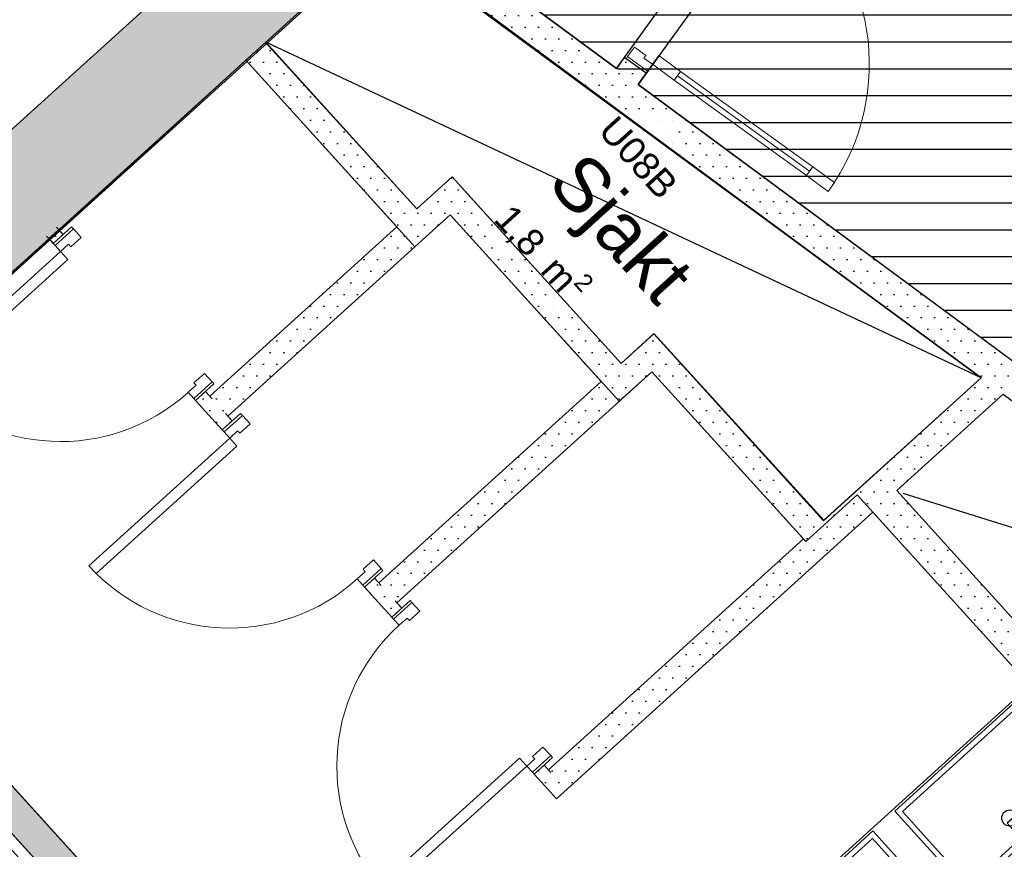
# Model space of a CAD drawing. Header units: millimetres. Extents: x 62961 to 109894, y 64087 to 106742.
# Tile 27 of 35: x 75166 to 78835, y 101033 to 104124. Entities that reach past the tile are written whole.
import ezdxf
from ezdxf.enums import TextEntityAlignment as Align

# ---------------------------------------------------------------- set-up
doc = ezdxf.new("R2010")
doc.units = ezdxf.units.MM
doc.header["$LTSCALE"] = 0.5
doc.header["$MEASUREMENT"] = 0
doc.linetypes.add('PLINE', pattern=[0])
for name, color, linetype in [('000 2D grafikk', 7, 'Continuous'), ('241- Bærende innervegger', 7, 'Continuous'), ('241- Bærende innervegger (Skravur)', 7, 'Continuous'), ('242- Ikke-bærende innervegger IARK', 7, 'Continuous'), ('242- Ikke-bærende innervegger IARK (Skravur)', 7, 'Continuous'), ('244- Vinduer_ dører_ foldevegger', 7, 'Continuous'), ('25-- Dekker', 7, 'Continuous'), ('315- Utstyr for sanitærinstallasjoner(Nye konstruksjoner)', 7, 'Continuous'), ('621- Heiser', 7, 'Continuous'), ('862- M___Nettoareal', 7, 'Continuous'), ('862- M___Nettoareal(Polylinje)', 7, 'Continuous'), ('862- M___Nettoareal(Tekst)', 7, 'Continuous')]:
    doc.layers.add(name, color=color, linetype=linetype)
doc.layers.add('234- Vinduer_ dører_ porter', color=7, linetype='Continuous', lineweight=0)
doc.styles.add('GENERATED_STYLE_1', font='arial.ttf')
pattern_1 = [(0, (0, 0), (0, 86.60254), [0, -50]), (0, (25, 43.3), (0, 86.60254), [0, -50])]

# ---------------------------------------------------------------- blocks, each defined once
blk = doc.blocks.new('Trapperom_U01_1', base_point=(79788.1, 102985.9))
at = {"layer": '862- M___Nettoareal(Polylinje)', "flags": 128}
blk.add_lwpolyline([(80039.6, 101987.4), (80884.8, 101054.7), (83013, 102983.1), (78940.4, 105916.5), (77470.3, 103883.2)], close=True, dxfattribs=at)
at = {"layer": '862- M___Nettoareal(Tekst)', "insert": (79206.9, 103357.5), "char_height": 100, "attachment_point": 1, "rotation": 312.1619, "style": 'GENERATED_STYLE_1'}
blk.add_mtext('\\A1;{\\pql;\\pt0,12050;\\fArial|b0|i0|c0|p0;\\W1.000000;12,2\\fArial|b0|i0|c0|p0;\\W1.000000;\\A1{\\H.66x;\\S^  ;}\\fArial|b0|i0|c0|p0;\\W1.000000; m\\fArial|b0|i0|c0|p0;\\W1.000000;\\A1{\\H.66x;\\S2^  ;}}', dxfattribs=at)
at = {"layer": '862- M___Nettoareal(Tekst)', "style": 'GENERATED_STYLE_1'}
for tag, height, p in [('ROOM_NUMBER', 100, (79574.3, 103667.4)), ('ROOM_NAME', 200, (79457.8, 103539)), ('DUMMY_861', 100, (79743.2, 103503.7)), ('DUMMY_863', 100, (79224.9, 103373.8)), ('DUMMY_862', 200, (80351.4, 102597.9))]:
    blk.add_attdef(tag, text='', height=height, rotation=312.1619, dxfattribs=at).set_placement(p, align=Align.TOP_LEFT)
blk = doc.blocks.new('WC Damer_U10_3', base_point=(75733.8, 98383.2))
at = {"layer": '862- M___Nettoareal(Polylinje)', "linetype": 'PLINE', "flags": 128}
blk.add_lwpolyline([(72146.3, 100201.1), (69923.1, 98186.6), (71869.4, 96038.6), (74018.6, 97986), (73583.4, 98466.3), (73657.5, 98533.4), (73724.6, 98459.3), (75661.6, 96321.8), (77746.4, 98210.9), (75822.3, 100334.2), (75742.3, 100422.6), (74102.1, 102232.6), (72011, 100350.5)], close=True, dxfattribs=at)
at = {"layer": '862- M___Nettoareal(Tekst)', "style": 'GENERATED_STYLE_1'}
for tag, height, p in [('ROOM_NUMBER', 100, (75511.6, 99073.9)), ('ROOM_NAME', 200, (75395.1, 98945.6)), ('DUMMY_861', 100, (75680.5, 98910.3)), ('DUMMY_863', 100, (75162.2, 98780.4)), ('DUMMY_862', 200, (76305.4, 97986.1))]:
    blk.add_attdef(tag, text='', height=height, rotation=312.1619, dxfattribs=at).set_placement(p, align=Align.TOP_LEFT)
blk = doc.blocks.new('WC Herrer_U09_4', base_point=(76983, 100346.6))
at = {"layer": '862- M___Nettoareal(Polylinje)', "linetype": 'PLINE', "flags": 128}
blk.add_lwpolyline([(74191.1, 102313.1), (76979, 99236.4), (79245.4, 101295.5), (78287, 102353.3), (78095.6, 102179.8), (77522.4, 102812.4), (77400.6, 102702), (76770.6, 103397.3), (76639.2, 103278.2), (76009.3, 103973.4)], close=True, dxfattribs=at)
at = {"layer": '862- M___Nettoareal(Tekst)', "style": 'GENERATED_STYLE_1'}
for tag, height, p in [('ROOM_NUMBER', 100, (76776.2, 101020.4)), ('ROOM_NAME', 200, (76659.7, 100892.1)), ('DUMMY_861', 100, (76945.1, 100856.8)), ('DUMMY_863', 100, (76426.8, 100726.8)), ('DUMMY_862', 200, (77539.3, 99966.5))]:
    blk.add_attdef(tag, text='', height=height, rotation=312.1619, dxfattribs=at).set_placement(p, align=Align.TOP_LEFT)
blk = doc.blocks.new('Lager _U03_18', base_point=(77366, 104588.8))
at = {"layer": '862- M___Nettoareal(Polylinje)', "linetype": 'PLINE', "flags": 128}
blk.add_lwpolyline([(76610.7, 104518.4), (77389.9, 103942.7), (78859.3, 105975), (78507.4, 106228.4)], close=True, dxfattribs=at)
at = {"layer": '862- M___Nettoareal(Tekst)', "insert": (76970.5, 104755.3), "char_height": 100, "attachment_point": 1, "rotation": 312.1619, "style": 'GENERATED_STYLE_1'}
blk.add_mtext('\\A1;{\\pql;\\pt0,12050;\\fArial|b0|i0|c0|p0;\\W1.000000;1,8\\fArial|b0|i0|c0|p0;\\W1.000000;\\A1{\\H.66x;\\S^  ;}\\fArial|b0|i0|c0|p0;\\W1.000000; m\\fArial|b0|i0|c0|p0;\\W1.000000;\\A1{\\H.66x;\\S2^  ;}}', dxfattribs=at)
at = {"layer": '862- M___Nettoareal(Tekst)', "style": 'GENERATED_STYLE_1'}
for tag, height, p in [('ROOM_NUMBER', 100, (77337.9, 105065.1)), ('ROOM_NAME', 200, (77221.4, 104936.8)), ('DUMMY_861', 100, (77506.8, 104901.5)), ('DUMMY_863', 100, (76988.5, 104771.6)), ('DUMMY_862', 200, (77743.4, 104406))]:
    blk.add_attdef(tag, text='', height=height, rotation=312.1619, dxfattribs=at).set_placement(p, align=Align.TOP_LEFT)
blk = doc.blocks.new('Sjakt_U08B_20', base_point=(77363.5, 103359.8))
at = {"layer": '862- M___Nettoareal(Polylinje)', "linetype": 'PLINE', "flags": 128}
blk.add_lwpolyline([(76082.5, 104039.4), (76646.2, 103419.5), (76777.4, 103538.7), (77407.5, 102843.3), (77529, 102954.1), (78163.2, 102258.7), (78748.9, 102789.3), (76516.1, 104432.9)], close=True, dxfattribs=at)
at = {"layer": '862- M___Nettoareal(Tekst)', "insert": (77024.4, 103464), "char_height": 100, "attachment_point": 1, "rotation": 312.1619, "style": 'GENERATED_STYLE_1'}
blk.add_mtext('\\A1;{\\pql;\\pt0,12050;\\fArial|b0|i0|c0|p0;\\W1.000000;1,8\\fArial|b0|i0|c0|p0;\\W1.000000;\\A1{\\H.66x;\\S^  ;}\\fArial|b0|i0|c0|p0;\\W1.000000; m\\fArial|b0|i0|c0|p0;\\W1.000000;\\A1{\\H.66x;\\S2^  ;}}', dxfattribs=at)
at = {"layer": '862- M___Nettoareal(Tekst)', "style": 'GENERATED_STYLE_1'}
for tag, height, p in [('ROOM_NUMBER', 100, (77391.8, 103773.9)), ('ROOM_NAME', 200, (77275.3, 103645.5)), ('DUMMY_861', 100, (77622.1, 103542.4)), ('DUMMY_863', 100, (77042.4, 103480.3)), ('DUMMY_862', 200, (77684.6, 103239.3))]:
    blk.add_attdef(tag, text='', height=height, rotation=312.1619, dxfattribs=at).set_placement(p, align=Align.TOP_LEFT)
blk = doc.blocks.new('Dør[7]')
at = {"layer": '234- Vinduer_ dører_ porter', "linetype": 'PLINE'}
for p, q in [((74910.2, 101261.9), (74942.1, 101290.8)), ((74945.1, 101223.4), (74910.2, 101261.9)), ((74942.1, 101290.8), (74949.5, 101297.5)), ((74942.1, 101290.8), (75003.9, 101222.6)), ((75011.3, 101229.3), (74949.5, 101297.5)), ((74954, 101231.4), (74945.1, 101223.4)), ((74980.9, 101201.8), (74954, 101231.4)), ((75003.9, 101222.6), (75011.3, 101229.3)), ((74980.9, 101201.8), (74951.3, 101174.9)), ((75003.9, 101222.6), (74980.9, 101201.8)), ((75496.6, 100632.7), (74980.9, 101201.8)), ((74951.3, 101174.9), (75466.9, 100605.8)), ((74327, 100733.4), (74358.9, 100762.3)), ((74358.9, 100762.3), (74393.8, 100723.8)), ((74327, 100733.4), (74319.6, 100726.7)), ((74381.4, 100658.5), (74319.6, 100726.7)), ((74388.8, 100665.3), (74327, 100733.4)), ((74393.8, 100723.8), (74384.9, 100715.7)), ((74384.9, 100715.7), (74411.8, 100686.1)), ((74411.8, 100686.1), (74388.8, 100665.3)), ((74388.8, 100665.3), (74381.4, 100658.5)), ((75466.9, 100605.8), (75496.6, 100632.7))]:
    blk.add_line(p, q, dxfattribs=at)
blk.add_arc((74980.9, 101201.8), 768, 222.1807, 312.1807, dxfattribs=at)
at = {"layer": '244- Vinduer_ dører_ foldevegger', "linetype": 'PLINE'}
for p, q in [((74977.7, 101266.3), (75005.1, 101291.2)), ((74977.7, 101266.3), (75005.1, 101291.2)), ((75011.3, 101229.3), (74977.7, 101266.3)), ((75011.3, 101229.3), (74977.7, 101266.3)), ((75011.3, 101229.3), (75038.7, 101254.1)), ((75011.3, 101229.3), (75038.7, 101254.1)), ((74347.8, 100695.6), (74320.4, 100670.8)), ((74347.8, 100695.6), (74320.4, 100670.8)), ((74381.4, 100658.5), (74347.8, 100695.6)), ((74381.4, 100658.5), (74347.8, 100695.6)), ((74381.4, 100658.5), (74354, 100633.7)), ((74381.4, 100658.5), (74354, 100633.7))]:
    blk.add_line(p, q, dxfattribs=at)
blk = doc.blocks.new('Dør[26]')
at = {"layer": '234- Vinduer_ dører_ porter', "linetype": 'PLINE'}
for p, q in [((77941.3, 104691.6), (77916.1, 104656.8)), ((77941.3, 104691.6), (77947.1, 104699.7)), ((78015.8, 104637.7), (77941.3, 104691.6)), ((78021.7, 104645.8), (77947.1, 104699.7)), ((77916.1, 104656.8), (77958.2, 104626.3)), ((77997.7, 104612.6), (78015.8, 104637.7)), ((78015.8, 104637.7), (78021.7, 104645.8)), ((77958.2, 104626.3), (77965.3, 104636)), ((77965.3, 104636), (77997.7, 104612.6)), ((77456.7, 104021.4), (77431.6, 103986.6)), ((77498.9, 103991), (77456.7, 104021.4)), ((77431.6, 103986.6), (77425.7, 103978.5)), ((77500.3, 103924.6), (77425.7, 103978.5)), ((77431.6, 103986.6), (77506.1, 103932.7)), ((77491.9, 103981.2), (77498.9, 103991)), ((77524.3, 103957.8), (77491.9, 103981.2)), ((77524.3, 103957.8), (77547.7, 103990.2)), ((77547.7, 103990.2), (77628.7, 103931.6)), ((77506.1, 103932.7), (77524.3, 103957.8)), ((77605.3, 103899.2), (77524.3, 103957.8)), ((77506.1, 103932.7), (77500.3, 103924.6)), ((77628.7, 103931.6), (77605.3, 103899.2)), ((78109.7, 103559.2), (77617, 103915.4)), ((78098, 103543), (78121.5, 103575.4)), ((78121.5, 103575.4), (78202.5, 103516.8)), ((78179.1, 103484.4), (78098, 103543)), ((78202.5, 103516.8), (78179.1, 103484.4))]:
    blk.add_line(p, q, dxfattribs=at)
at = {"layer": '234- Vinduer_ dører_ porter', "linetype": 'PLINE', "flags": 128}
for points in [[(78098, 103543), (77605.3, 103899.2), (77617, 103915.4), (78109.7, 103559.2)], [(78109.7, 103559.2), (77617, 103915.4), (77628.7, 103931.6), (78121.5, 103575.4)]]:
    blk.add_lwpolyline(points, close=True, dxfattribs=at)
at = {"layer": '234- Vinduer_ dører_ porter', "linetype": 'PLINE'}
blk.add_arc((77524.3, 103957.8), 808, 324.1336, 54.1336, dxfattribs=at)
at = {"layer": '244- Vinduer_ dører_ foldevegger', "linetype": 'PLINE'}
for p, q in [((77940.7, 104704.4), (77962.3, 104734.4)), ((77940.7, 104704.4), (77962.3, 104734.4)), ((77947.1, 104699.7), (77940.7, 104704.4)), ((77947.1, 104699.7), (77940.7, 104704.4)), ((78021.7, 104645.8), (77947.1, 104699.7)), ((78021.7, 104645.8), (77947.1, 104699.7)), ((78021.7, 104645.8), (78043.4, 104675.8)), ((78021.7, 104645.8), (78043.4, 104675.8)), ((77419.2, 103983.2), (77397.5, 103953.2)), ((77419.2, 103983.2), (77397.5, 103953.2)), ((77425.7, 103978.5), (77419.2, 103983.2)), ((77425.7, 103978.5), (77419.2, 103983.2)), ((77500.3, 103924.6), (77425.7, 103978.5)), ((77500.3, 103924.6), (77425.7, 103978.5)), ((77500.3, 103924.6), (77478.6, 103894.6)), ((77500.3, 103924.6), (77478.6, 103894.6))]:
    blk.add_line(p, q, dxfattribs=at)
blk = doc.blocks.new('Dør[27]')
at = {"layer": '234- Vinduer_ dører_ porter', "linetype": 'PLINE'}
for p, q in [((75291.3, 103290.5), (75359.5, 103352.3)), ((75366.2, 103344.9), (75298, 103283.1)), ((75366.2, 103344.9), (75359.5, 103352.3)), ((75395.1, 103313), (75366.2, 103344.9)), ((75298, 103283.1), (75291.3, 103290.5)), ((75298, 103283.1), (75318.8, 103260.1)), ((75318.8, 103260.1), (75348.5, 103287)), ((75348.5, 103287), (75356.5, 103278.1)), ((75356.5, 103278.1), (75395.1, 103313)), ((74794.2, 102784.7), (75318.8, 103260.1)), ((75318.8, 103260.1), (75345.7, 103230.5)), ((75345.7, 103230.5), (74821, 102755.1)), ((75854.4, 102806.1), (75815.8, 102771.2)), ((75883.2, 102774.3), (75854.4, 102806.1)), ((74821, 102755.1), (74794.2, 102784.7)), ((75815.1, 102712.5), (75883.2, 102774.3)), ((75815.8, 102771.2), (75823.9, 102762.3)), ((75821.8, 102705.1), (75889.9, 102766.9)), ((75883.2, 102774.3), (75889.9, 102766.9)), ((75823.9, 102762.3), (75794.2, 102735.5)), ((75794.2, 102735.5), (75815.1, 102712.5)), ((75815.1, 102712.5), (75821.8, 102705.1))]:
    blk.add_line(p, q, dxfattribs=at)
blk.add_arc((75318.8, 103260.1), 708, 222.1807, 312.1807, dxfattribs=at)
at = {"layer": '244- Vinduer_ dører_ foldevegger', "linetype": 'PLINE'}
for p, q in [((75291.3, 103290.5), (75266.5, 103317.9)), ((75291.3, 103290.5), (75266.5, 103317.9)), ((75291.3, 103290.5), (75328.4, 103324.1)), ((75291.3, 103290.5), (75328.4, 103324.1)), ((75328.4, 103324.1), (75303.5, 103351.5)), ((75328.4, 103324.1), (75303.5, 103351.5)), ((75821.8, 102705.1), (75858.8, 102738.7)), ((75821.8, 102705.1), (75858.8, 102738.7)), ((75858.8, 102738.7), (75883.7, 102711.2)), ((75858.8, 102738.7), (75883.7, 102711.2)), ((75821.8, 102705.1), (75846.6, 102677.7)), ((75821.8, 102705.1), (75846.6, 102677.7))]:
    blk.add_line(p, q, dxfattribs=at)
blk = doc.blocks.new('Dør[28]')
at = {"layer": '234- Vinduer_ dører_ porter', "linetype": 'PLINE'}
for p, q in [((75921.3, 102595.3), (75989.4, 102657)), ((75996.2, 102649.6), (75989.4, 102657)), ((75996.2, 102649.6), (75928, 102587.9)), ((76025, 102617.8), (75996.2, 102649.6)), ((75928, 102587.9), (75921.3, 102595.3)), ((75928, 102587.9), (75948.8, 102564.9)), ((75948.8, 102564.9), (75978.4, 102591.7)), ((75978.4, 102591.7), (75986.5, 102582.9)), ((75986.5, 102582.9), (76025, 102617.8)), ((75424.2, 102089.5), (75948.8, 102564.9)), ((75948.8, 102564.9), (75975.7, 102535.2)), ((75975.7, 102535.2), (75451, 102059.8)), ((76484.3, 102110.9), (76445.8, 102076)), ((76513.2, 102079), (76484.3, 102110.9)), ((75451, 102059.8), (75424.2, 102089.5)), ((76445, 102017.3), (76513.2, 102079)), ((76445.8, 102076), (76453.8, 102067.1)), ((76451.7, 102009.9), (76519.9, 102071.6)), ((76513.2, 102079), (76519.9, 102071.6)), ((76453.8, 102067.1), (76424.2, 102040.2)), ((76424.2, 102040.2), (76445, 102017.3)), ((76445, 102017.3), (76451.7, 102009.9))]:
    blk.add_line(p, q, dxfattribs=at)
blk.add_arc((75948.8, 102564.9), 708, 222.1807, 312.1807, dxfattribs=at)
at = {"layer": '244- Vinduer_ dører_ foldevegger', "linetype": 'PLINE'}
for p, q in [((75958.3, 102628.8), (75933.5, 102656.3)), ((75958.3, 102628.8), (75933.5, 102656.3)), ((75921.3, 102595.3), (75896.4, 102622.7)), ((75921.3, 102595.3), (75896.4, 102622.7)), ((75921.3, 102595.3), (75958.3, 102628.8)), ((75921.3, 102595.3), (75958.3, 102628.8)), ((76451.7, 102009.9), (76488.8, 102043.4)), ((76451.7, 102009.9), (76488.8, 102043.4)), ((76488.8, 102043.4), (76513.6, 102016)), ((76488.8, 102043.4), (76513.6, 102016)), ((76451.7, 102009.9), (76476.6, 101982.4)), ((76451.7, 102009.9), (76476.6, 101982.4))]:
    blk.add_line(p, q, dxfattribs=at)
blk = doc.blocks.new('Dør[29]')
at = {"layer": '234- Vinduer_ dører_ porter', "linetype": 'PLINE'}
for p, q in [((76553.1, 101898), (76621.3, 101959.8)), ((76628, 101952.4), (76621.3, 101959.8)), ((76559.8, 101890.6), (76628, 101952.4)), ((76628, 101952.4), (76656.8, 101920.5)), ((76559.8, 101890.6), (76553.1, 101898)), ((76580.6, 101867.6), (76559.8, 101890.6)), ((76610.3, 101894.5), (76580.6, 101867.6)), ((76618.3, 101885.6), (76610.3, 101894.5)), ((76656.8, 101920.5), (76618.3, 101885.6)), ((77077.6, 101378.7), (77116.1, 101413.6)), ((77116.1, 101413.6), (77145, 101381.8)), ((77029.2, 101372.6), (76504.5, 100897.2)), ((77056, 101343), (77029.2, 101372.6)), ((77145, 101381.8), (77076.8, 101320)), ((77085.7, 101369.8), (77077.6, 101378.7)), ((77083.5, 101312.6), (77151.7, 101374.4)), ((77145, 101381.8), (77151.7, 101374.4)), ((76531.4, 100867.6), (77056, 101343)), ((77056, 101343), (77085.7, 101369.8)), ((77076.8, 101320), (77056, 101343)), ((77076.8, 101320), (77083.5, 101312.6)), ((76504.5, 100897.2), (76531.4, 100867.6))]:
    blk.add_line(p, q, dxfattribs=at)
blk.add_arc((77056, 101343), 708, 132.1807, 222.1807, dxfattribs=at)
at = {"layer": '244- Vinduer_ dører_ foldevegger', "linetype": 'PLINE'}
for p, q in [((76590.1, 101931.6), (76565.3, 101959)), ((76590.1, 101931.6), (76565.3, 101959)), ((76553.1, 101898), (76528.2, 101925.4)), ((76553.1, 101898), (76528.2, 101925.4)), ((76553.1, 101898), (76590.1, 101931.6)), ((76553.1, 101898), (76590.1, 101931.6)), ((77083.5, 101312.6), (77120.6, 101346.2)), ((77083.5, 101312.6), (77120.6, 101346.2)), ((77120.6, 101346.2), (77145.4, 101318.7)), ((77120.6, 101346.2), (77145.4, 101318.7)), ((77083.5, 101312.6), (77108.4, 101285.2)), ((77083.5, 101312.6), (77108.4, 101285.2))]:
    blk.add_line(p, q, dxfattribs=at)
blk = doc.blocks.new('Heis[13]', base_point=(80054.7, 102025.9))
at = {"layer": '621- Heiser', "linetype": 'PLINE'}
for p, q in [((79980.2, 101825.1), (79950.6, 101798.2)), ((80016.3, 101785.3), (79980.2, 101825.1)), ((80186.6, 101597.3), (79980.2, 101825.1)), ((80016.3, 101785.3), (78726.9, 100616.9)), ((79950.6, 101798.2), (80157, 101570.5)), ((78839.9, 100611.4), (80010.7, 101672.3)), ((80127.3, 101543.6), (80010.7, 101672.3)), ((80186.6, 101597.3), (80599.4, 101141.8)), ((80157, 101570.5), (80127.3, 101543.6)), ((80540.1, 101088.1), (80599.4, 101141.8)), ((80599.4, 101141.8), (80769.7, 100953.8)), ((80656.7, 100959.4), (80540.1, 101088.1)), ((80769.7, 100953.8), (79480.3, 99785.5)), ((79485.9, 99898.5), (80656.7, 100959.4)), ((78726.9, 100616.9), (79480.3, 99785.5)), ((79485.9, 99898.5), (78839.9, 100611.4)), ((78657.3, 100404), (78592.9, 100345.7)), ((78667, 100393.3), (79251.9, 99747.8)), ((78686.5, 100371.9), (78622.1, 100313.5)), ((78625.1, 100374.9), (78644.6, 100353.4)), ((78602.7, 100335), (79187.5, 99689.5)), ((79232.5, 99769.3), (79168.1, 99711)), ((79261.6, 99737.1), (79197.3, 99678.8)), ((79229.4, 99708), (79210, 99729.4))]:
    blk.add_line(p, q, dxfattribs=at)
blk = doc.blocks.new('Multiservant benkeplate[16]', base_point=(78689.7, 100791.9))
at = {"layer": '315- Utstyr for sanitærinstallasjoner(Nye konstruksjoner)', "linetype": 'PLINE'}
for p, q in [((78929.9, 101643.8), (77818.3, 100636.6)), ((78929.9, 101643.8), (79245.4, 101295.5)), ((78872, 101577.9), (78427.4, 101175)), ((79147.3, 101274.1), (78872, 101577.9)), ((78870.6, 101549.6), (78455.6, 101173.6)), ((79119.1, 101275.4), (78870.6, 101549.6)), ((79232, 101310.3), (78120.5, 100303.1)), ((79245.4, 101295.5), (78133.9, 100288.3)), ((78702.7, 100871.2), (79147.3, 101274.1)), ((78704.1, 100899.4), (79119.1, 101275.4)), ((78427.4, 101175), (78702.7, 100871.2)), ((78455.6, 101173.6), (78704.1, 100899.4)), ((78345.7, 101101), (77901.1, 100698.1)), ((78621, 100797.2), (78345.7, 101101)), ((78344.3, 101072.8), (77929.4, 100696.7)), ((78592.8, 100798.6), (78344.3, 101072.8)), ((78176.4, 100394.3), (78621, 100797.2)), ((78177.8, 100422.6), (78592.8, 100798.6)), ((77901.1, 100698.1), (78176.4, 100394.3)), ((77929.4, 100696.7), (78177.8, 100422.6)), ((77818.3, 100636.6), (78133.9, 100288.3))]:
    blk.add_line(p, q, dxfattribs=at)
at = {"layer": '315- Utstyr for sanitærinstallasjoner(Nye konstruksjoner)', "linetype": 'PLINE', "flags": 128}
for points in [[(78876, 101156.4), (78846.4, 101129.6), (78937, 101029.5), (78966.7, 101056.4)], [(78349.8, 100679.6), (78320.1, 100652.7), (78410.8, 100552.7), (78440.4, 100579.5)]]:
    blk.add_lwpolyline(points, close=True, dxfattribs=at)
at = {"layer": '315- Utstyr for sanitærinstallasjoner(Nye konstruksjoner)', "linetype": 'PLINE'}
for centre in [(78855.5, 101149.2), (78329.3, 100672.4)]:
    blk.add_circle(centre, 30, dxfattribs=at)

msp = doc.modelspace()

# ---------------------------------------------------------------- hatches: boundary and pattern name
at = {"linetype": 'Continuous'}
h = msp.add_hatch(dxfattribs=at)
h.set_pattern_fill('Linjer_100_mm', color=256, style=0, pattern_type=2)
h.set_pattern_definition([(0, (79811.85, 103641.52), (0, 100), [])])
h.paths.add_polyline_path([(78507.4, 106228.4), (76610.7, 104518.4), (80028.5, 101999.6), (80884.8, 101054.7), (83013, 102983.1)])
at = {"layer": '241- Bærende innervegger (Skravur)', "linetype": 'Continuous'}
h = msp.add_hatch(dxfattribs=at)
h.set_pattern_fill('Eksisterende_konstruksjon', color=256, style=0, pattern_type=2)
h.set_pattern_definition(pattern_1)
h.paths.add_polyline_path([(63257.6, 92958.8), (63526.1, 92662.3), (78507.4, 106228.4), (78175.5, 106467.4)])
at = {"layer": '242- Ikke-bærende innervegger IARK (Skravur)', "linetype": 'Continuous'}
h = msp.add_hatch(dxfattribs=at)
h.set_pattern_fill('Eksisterende_konstruksjon', color=256, style=0, pattern_type=2)
h.set_pattern_definition(pattern_1)
h.paths.add_polyline_path([(79434.1, 102432.2), (76610.7, 104518.4), (76539.4, 104421.9), (79843.2, 101980.7)])
h = msp.add_hatch(dxfattribs=at)
h.set_pattern_fill('Eksisterende_konstruksjon', color=256, style=0, pattern_type=2)
h.set_pattern_definition(pattern_1)
h.paths.add_polyline_path([(76009.3, 103973.4), (76572.1, 103352.3), (76646.2, 103419.5), (76083.4, 104040.6)])
h = msp.add_hatch(dxfattribs=at)
h.set_pattern_fill('Eksisterende_konstruksjon', color=256, style=0, pattern_type=2)
h.set_pattern_definition(pattern_1)
h.paths.add_polyline_path([(77389.9, 103942.7), (77470.3, 103883.2), (77500.3, 103924.6), (77419.2, 103983.2)])
h = msp.add_hatch(dxfattribs=at)
h.set_pattern_fill('Eksisterende_konstruksjon', color=256, style=0, pattern_type=2)
h.set_pattern_definition(pattern_1)
h.paths.add_polyline_path([(76703.5, 103471.4), (76770.6, 103397.3), (76777.6, 103538.5)])
h = msp.add_hatch(dxfattribs=at)
h.set_pattern_fill('Eksisterende_konstruksjon', color=256, style=0, pattern_type=2)
h.set_pattern_definition(pattern_1)
h.paths.add_polyline_path([(76770.6, 103397.3), (76844.7, 103464.4), (76777.6, 103538.5)])
h = msp.add_hatch(dxfattribs=at)
h.set_pattern_fill('Eksisterende_konstruksjon', color=256, style=0, pattern_type=2)
h.set_pattern_definition(pattern_1)
h.paths.add_polyline_path([(76703.5, 103471.4), (75875.1, 102720.7), (75942.2, 102646.6), (76770.6, 103397.3)])
h = msp.add_hatch(dxfattribs=at)
h.set_pattern_fill('Eksisterende_konstruksjon', color=256, style=0, pattern_type=2)
h.set_pattern_definition(pattern_1)
h.paths.add_polyline_path([(76770.6, 103397.3), (77333.4, 102776.1), (77407.5, 102843.3), (76844.7, 103464.4)])
h = msp.add_hatch(dxfattribs=at)
h.set_pattern_fill('Eksisterende_konstruksjon', color=256, style=0, pattern_type=2)
h.set_pattern_definition(pattern_1)
h.paths.add_polyline_path([(75312.2, 103341.9), (75275.2, 103308.3), (75291.3, 103290.5), (75328.4, 103324.1)])
h = msp.add_hatch(dxfattribs=at)
h.set_pattern_fill('Eksisterende_konstruksjon', color=256, style=0, pattern_type=2)
h.set_pattern_definition(pattern_1)
h.paths.add_polyline_path([(77455.2, 102886.5), (77522.4, 102812.4), (77529.3, 102953.7)])
h = msp.add_hatch(dxfattribs=at)
h.set_pattern_fill('Eksisterende_konstruksjon', color=256, style=0, pattern_type=2)
h.set_pattern_definition(pattern_1)
h.paths.add_polyline_path([(77522.4, 102812.4), (77596.5, 102879.6), (77529.3, 102953.7)])
h = msp.add_hatch(dxfattribs=at)
h.set_pattern_fill('Eksisterende_konstruksjon', color=256, style=0, pattern_type=2)
h.set_pattern_definition(pattern_1)
h.paths.add_polyline_path([(77455.2, 102886.5), (76505, 102025.5), (76572.2, 101951.4), (77522.4, 102812.4)])
h = msp.add_hatch(dxfattribs=at)
h.set_pattern_fill('Eksisterende_konstruksjon', color=256, style=0, pattern_type=2)
h.set_pattern_definition(pattern_1)
h.paths.add_polyline_path([(77522.4, 102812.4), (78086.9, 102189.4), (78161, 102256.5), (77596.5, 102879.6)])
h = msp.add_hatch(dxfattribs=at)
h.set_pattern_fill('Eksisterende_konstruksjon', color=256, style=0, pattern_type=2)
h.set_pattern_definition(pattern_1)
h.paths.add_polyline_path([(77203.9, 101254.3), (78831, 102728.7), (78748.9, 102789.3), (77136.7, 101328.4)])
h = msp.add_hatch(dxfattribs=at)
h.set_pattern_fill('Eksisterende_konstruksjon', color=256, style=0, pattern_type=2)
h.set_pattern_definition(pattern_1)
h.paths.add_polyline_path([(75821.8, 102705.1), (75921.3, 102595.3), (75958.3, 102628.8), (75858.8, 102738.7)])
h = msp.add_hatch(dxfattribs=at)
h.set_pattern_fill('Eksisterende_konstruksjon', color=256, style=0, pattern_type=2)
h.set_pattern_definition(pattern_1)
h.paths.add_polyline_path([(78345.5, 102288.7), (79245.4, 101295.5), (79334.2, 101376.2), (78434.4, 102369.3)])
h = msp.add_hatch(dxfattribs=at)
h.set_pattern_fill('Eksisterende_konstruksjon', color=256, style=0, pattern_type=2)
h.set_pattern_definition(pattern_1)
h.paths.add_polyline_path([(77913.6, 98205), (74191.1, 102313.2), (74102.1, 102232.6), (77824.7, 98124.4)])
h = msp.add_hatch(dxfattribs=at)
h.set_pattern_fill('Eksisterende_konstruksjon', color=256, style=0, pattern_type=2)
h.set_pattern_definition(pattern_1)
h.paths.add_polyline_path([(76488.8, 102043.4), (76451.7, 102009.9), (76553.1, 101898), (76590.1, 101931.6)])
h = msp.add_hatch(dxfattribs=at)
h.set_pattern_fill('Eksisterende_konstruksjon', color=256, style=0, pattern_type=2)
h.set_pattern_definition(pattern_1)
h.paths.add_polyline_path([(77083.5, 101312.6), (77099.7, 101294.8), (77136.7, 101328.4), (77120.6, 101346.2)])
h = msp.add_hatch(dxfattribs=at)
h.set_pattern_fill('Eksisterende_konstruksjon', color=256, style=0, pattern_type=2)
h.set_pattern_definition(pattern_1)
h.paths.add_polyline_path([(77136.7, 101328.4), (77099.7, 101294.8), (77166.8, 101220.7)])
h = msp.add_hatch(dxfattribs=at)
h.set_pattern_fill('Eksisterende_konstruksjon', color=256, style=0, pattern_type=2)
h.set_pattern_definition(pattern_1)
h.paths.add_polyline_path([(77136.7, 101328.4), (77166.8, 101220.7), (77203.9, 101254.3)])

# ---------------------------------------------------------------- linework, layer by layer
at = {"layer": '000 2D grafikk', "linetype": 'PLINE'}
for points in [[(78748.9, 102789.3), (76083.4, 104040.6)], [(79913.7, 101903), (78458.5, 102358.5)]]:
    msp.add_lwpolyline(points, dxfattribs=at)
at = {"layer": '241- Bærende innervegger', "linetype": 'PLINE', "flags": 128}
for points in [[(78478.7, 106742), (62961.1, 92690.3)], [(72013.4, 100347.8), (76524.6, 104432.8)]]:
    msp.add_lwpolyline(points, dxfattribs=at)
at = {"layer": '242- Ikke-bærende innervegger IARK', "linetype": 'PLINE'}
for p, q in [((77419.2, 103983.2), (77397.5, 103953.2)), ((77425.7, 103978.5), (77419.2, 103983.2)), ((77500.3, 103924.6), (77425.7, 103978.5)), ((77500.3, 103924.6), (77478.6, 103894.6)), ((75291.3, 103290.5), (75266.5, 103317.9)), ((75291.3, 103290.5), (75328.4, 103324.1)), ((75328.4, 103324.1), (75303.5, 103351.5)), ((75821.8, 102705.1), (75858.8, 102738.7)), ((75858.8, 102738.7), (75883.7, 102711.2)), ((75821.8, 102705.1), (75846.6, 102677.7)), ((75958.3, 102628.8), (75933.5, 102656.3)), ((75921.3, 102595.3), (75896.4, 102622.7)), ((75921.3, 102595.3), (75958.3, 102628.8)), ((76451.7, 102009.9), (76488.8, 102043.4)), ((76488.8, 102043.4), (76513.6, 102016)), ((76451.7, 102009.9), (76476.6, 101982.4)), ((76590.1, 101931.6), (76565.3, 101959)), ((76553.1, 101898), (76528.2, 101925.4)), ((76553.1, 101898), (76590.1, 101931.6)), ((77083.5, 101312.6), (77120.6, 101346.2)), ((77120.6, 101346.2), (77145.4, 101318.7)), ((77083.5, 101312.6), (77108.4, 101285.2))]:
    msp.add_line(p, q, dxfattribs=at)
at = {"layer": '242- Ikke-bærende innervegger IARK', "linetype": 'PLINE', "flags": 128}
for points in [[(77389.9, 103942.7), (76610.7, 104518.4)], [(76539.4, 104421.9), (78748.9, 102789.3)], [(76083.4, 104040.6), (76009.3, 103973.4)], [(76646.2, 103419.5), (76083.4, 104040.6)], [(77419.2, 103983.2), (77389.9, 103942.7)], [(76009.3, 103973.4), (76572.1, 103352.3)], [(77470.3, 103883.2), (77500.3, 103924.6)], [(79434.1, 102432.2), (77470.3, 103883.2)], [(76777.6, 103538.5), (76646.2, 103419.5)], [(76777.6, 103538.5), (76844.7, 103464.4)], [(77407.5, 102843.3), (76844.7, 103464.4)], [(75942.2, 102646.6), (76770.6, 103397.3)], [(76770.6, 103397.3), (77333.4, 102776.1)], [(75275.2, 103308.3), (75312.2, 103341.9)], [(75328.4, 103324.1), (75312.2, 103341.9)], [(76572.1, 103352.3), (75875.1, 102720.7)], [(75275.2, 103308.3), (75291.3, 103290.5)], [(77529.3, 102953.7), (77407.5, 102843.3)], [(77529.3, 102953.7), (77596.5, 102879.6)], [(78161, 102256.5), (77596.5, 102879.6)], [(76572.2, 101951.4), (77522.4, 102812.4)], [(77522.4, 102812.4), (78086.9, 102189.4)], [(77333.4, 102776.1), (76505, 102025.5)], [(78748.9, 102789.3), (78161, 102256.5)], [(75875.1, 102720.7), (75858.8, 102738.7)], [(75821.8, 102705.1), (75921.3, 102595.3)], [(78434.4, 102369.3), (78831, 102728.7)], [(78831, 102728.7), (79843.2, 101980.7)], [(75958.3, 102628.8), (75942.2, 102646.6)], [(79334.2, 101376.2), (78434.4, 102369.3)], [(76979.7, 99235.7), (74191.1, 102313.2)], [(77166.8, 101220.7), (78345.5, 102288.7)], [(78345.5, 102288.7), (79245.4, 101295.5)], [(78086.9, 102189.4), (77136.7, 101328.4)], [(76505, 102025.5), (76488.8, 102043.4)], [(76451.7, 102009.9), (76553.1, 101898)], [(76590.1, 101931.6), (76572.2, 101951.4)], [(77136.7, 101328.4), (77120.6, 101346.2)], [(77083.5, 101312.6), (77099.7, 101294.8)], [(77166.8, 101220.7), (77099.7, 101294.8)], [(75011.3, 101229.3), (75742.3, 100422.6)]]:
    msp.add_lwpolyline(points, dxfattribs=at)
at = {"layer": '25-- Dekker', "linetype": 'PLINE', "flags": 128}
for points in [[(63526.1, 92662.3), (71893.2, 83428.3), (71966.2, 83483.6), (73099, 82236.1), (78655.2, 87281.7), (87603.7, 95393.7), (86472, 96642.1), (88850.8, 98800.7), (78525.4, 106253.6), (76516.1, 104432.9), (78748.8, 102789.4), (78160.9, 102256.6), (77529.2, 102953.8), (77407.4, 102843.4), (76777.5, 103538.6), (76646.1, 103419.6), (76083.3, 104040.7)], [(78434.3, 102369.4), (78830.9, 102728.8), (79843.1, 101980.8), (79914.4, 101902.1), (79334.1, 101376.3)]]:
    msp.add_lwpolyline(points, close=True, dxfattribs=at)

# ---------------------------------------------------------------- block references
at = {"layer": '244- Vinduer_ dører_ foldevegger', "linetype": 'PLINE'}
for name in ['Dør[26]', 'Dør[27]', 'Dør[28]', 'Dør[29]', 'Dør[7]']:
    msp.add_blockref(name, (0, 0), dxfattribs=at)
at = {"layer": '315- Utstyr for sanitærinstallasjoner(Nye konstruksjoner)', "linetype": 'PLINE'}
msp.add_blockref('Multiservant benkeplate[16]', (78689.7, 100791.9), dxfattribs=at)
at = {"layer": '621- Heiser', "linetype": 'PLINE'}
msp.add_blockref('Heis[13]', (80054.7, 102025.9), dxfattribs=at)
at = {"layer": '862- M___Nettoareal', "linetype": 'Continuous'}
ref = msp.add_blockref('Lager _U03_18', (77366, 104588.8), dxfattribs=at)
ref.add_attrib('ROOM_NAME', 'Lager ', dxfattribs={"layer": '862- M___Nettoareal(Tekst)', "color": 7, "height": 200, "rotation": 312.1619, "style": 'GENERATED_STYLE_1'}).set_placement((77221.4, 104936.8), align=Align.TOP_LEFT)
ref.add_attrib('ROOM_NUMBER', 'U03', dxfattribs={"layer": '862- M___Nettoareal(Tekst)', "color": 7, "height": 100, "rotation": 312.1619, "style": 'GENERATED_STYLE_1'}).set_placement((77337.9, 105065.1), align=Align.TOP_LEFT)
for name, p in [('Trapperom_U01_1', (79788.1, 102985.9)), ('WC Herrer_U09_4', (76983, 100346.6)), ('WC Damer_U10_3', (75733.8, 98383.2))]:
    msp.add_blockref(name, p, dxfattribs=at)
ref = msp.add_blockref('Sjakt_U08B_20', (77363.5, 103359.8), dxfattribs=at)
ref.add_attrib('ROOM_NAME', 'Sjakt', dxfattribs={"layer": '862- M___Nettoareal(Tekst)', "color": 7, "height": 200, "rotation": 312.1619, "style": 'GENERATED_STYLE_1'}).set_placement((77275.3, 103645.5), align=Align.TOP_LEFT)
ref.add_attrib('ROOM_NUMBER', 'U08B', dxfattribs={"layer": '862- M___Nettoareal(Tekst)', "color": 7, "height": 100, "rotation": 312.1619, "style": 'GENERATED_STYLE_1'}).set_placement((77391.8, 103773.9), align=Align.TOP_LEFT)

doc.saveas('drawing.dxf')
